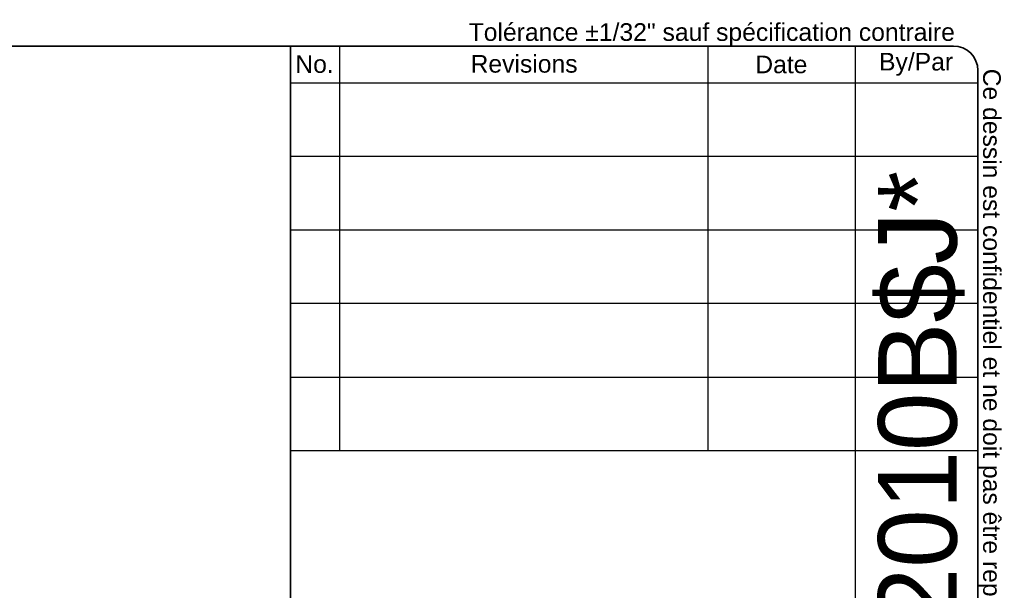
# Model space of a CAD drawing. Header units: inches. Extents: x 0 to 149, y -11 to 97.
# Tile 6 of 6: x 104 to 149, y 71 to 97. Entities that reach past the tile are written whole.
import ezdxf
from ezdxf.enums import TextEntityAlignment as Align

# ---------------------------------------------------------------- set-up
doc = ezdxf.new("R2010")
doc.units = ezdxf.units.IN
doc.header["$LTSCALE"] = 8.944272
doc.header["$MEASUREMENT"] = 0
doc.layers.get('0').update_dxf_attribs({"lineweight": 25})
doc.layers.add('Sketch Geometry(ANSI)', color=7, linetype='Continuous', lineweight=25)
doc.layers.add('Symbols(ANSI)', color=7, linetype='Continuous', lineweight=25)
doc.styles.add('Current-ANSI', font='arial.ttf')
doc.styles.add('Text Style44', font='arialbd.ttf')
doc.styles.add('Text Style83', font='FRE3OF9X.TTF')

# ---------------------------------------------------------------- blocks, each defined once
blk = doc.blocks.new('Title Blocks EXM - ANSI B')
at = {"layer": 'Sketch Geometry(ANSI)'}
for p, q in [((13.25, 10.687), (16.625, 10.687)), ((13.5, 10.687), (13.5, 8.625)), ((15.375, 10.687), (15.375, 8.625)), ((16.125, 10.687), (16.125, 3.5)), ((16.75, 10.562), (16.75, 0.375)), ((13.25, 10.5), (16.75, 10.5)), ((13.25, 10.125), (16.75, 10.125)), ((13.25, 9.75), (16.75, 9.75)), ((16.75, 9.375), (13.25, 9.375)), ((13.25, 9), (16.75, 9)), ((16.75, 9), (16.75, 8.625)), ((13.25, 8.625), (16.75, 8.625))]:
    blk.add_line(p, q, dxfattribs=at)
at = {"layer": 'Sketch Geometry(ANSI)', "linetype": 'Continuous', "lineweight": 35}
for q in [(13.25, 10.687), (13.25, 3.5)]:
    blk.add_line((13.25, 8.625), q, dxfattribs=at)
at = {"layer": 'Sketch Geometry(ANSI)'}
blk.add_arc((16.625, 10.562), 0.125, 0, 90, dxfattribs=at)
at = {"layer": 'Symbols(ANSI)', "color": 7, "char_height": 0.09, "attachment_point": 5, "style": 'Current-ANSI'}
for s, insert, width in [('No.', (13.3727, 10.5947), 0.250391), ('Revisions', (14.4395, 10.5958), 1.873306), ('Date', (15.7494, 10.5928), 0.751347), ('By/Par', (16.4354, 10.5938), 0.622018)]:
    blk.add_mtext(s, dxfattribs=dict(at, insert=insert, width=width))
at = {"layer": 'Symbols(ANSI)', "color": 7, "style": 'Current-ANSI'}
for tag, p in [('REV1', (13.3753, 10.3127)), ('REV1DATE', (15.7496, 10.31)), ('REV1BY', (16.4371, 10.3133)), ('REV2', (13.3734, 9.9377)), ('REV2DATE', (15.7475, 9.9406)), ('REV2BY', (16.4372, 9.9385)), ('REV3', (13.3741, 9.563)), ('REV3DATE', (15.7516, 9.563)), ('REV3BY', (16.4372, 9.5635)), ('REV4', (13.3766, 9.1879)), ('REV4DATE', (15.7516, 9.1879)), ('REV4BY', (16.4411, 9.1885)), ('REV5', (13.3734, 8.8129)), ('REV5DATE', (15.7516, 8.8129)), ('REV5BY', (16.4379, 8.8113)), ('MFG_APPROVED_DATE', (16.3934, 2.3745)), ('DETAIL_REV', (16.2494, 0.9257))]:
    blk.add_attdef(tag, text='', height=0.09, dxfattribs=at).set_placement(p, align=Align.MIDDLE_CENTER)
for tag, p in [('REV1DESC', (13.5255, 10.3098)), ('REV2DESC', (13.5253, 9.9374)), ('REV3DESC', (13.528, 9.5635)), ('REV4DESC', (13.533, 9.1903)), ('REV5DESC', (13.5322, 8.8113)), ('COMPANY', (14.1202, 2.375))]:
    blk.add_attdef(tag, text='', height=0.09, dxfattribs=at).set_placement(p, align=Align.MIDDLE_LEFT)
at = {"layer": 'Symbols(ANSI)', "color": 7, "style": 'Text Style83'}
blk.add_attdef('BARCODE_001', (16.6422, 3.8355), '', height=0.4, rotation=90, dxfattribs=at)
at = {"layer": 'Symbols(ANSI)', "color": 7}
for tag, p, height, style in [('IDW_DATE_001', (16.0977, 2.0916), 0.09, 'Current-ANSI'), ('MATERIEL_001', (13.9591, 1.7815), 0.09, 'Current-ANSI'), ('COLOR_001', (14.2747, 1.4037), 0.09, 'Current-ANSI'), ('FINISH_001', (16.106, 1.3941), 0.09, 'Current-ANSI'), ('IDW_DESC_001', (13.6253, 0.8851), 0.09, 'Current-ANSI'), ('Sheet_Number_001', (16.3415, 0.5807), 0.09, 'Current-ANSI'), ('IDW_REV_001', (15.9474, 0.3552), 0.14, 'Text Style44'), ('IDW_NAME_001', (13.6635, 0.3043), 0.14, 'Text Style44'), ('Number_of_sheets_001', (16.5509, 0.3301), 0.09, 'Current-ANSI')]:
    blk.add_attdef(tag, p, '', height=height, dxfattribs=dict(at, style=style))
blk = doc.blocks.new('Borders 7_EXM - B (Inch)')
at = {"layer": 'Sketch Geometry(ANSI)', "linetype": 'Continuous', "lineweight": 35}
for p, q in [((16.3979, 10.6915), (0.5229, 10.6915)), ((16.5229, 0.3795), (16.5229, 10.5665))]:
    blk.add_line(p, q, dxfattribs=at)
blk.add_arc((16.3979, 10.5665), 0.125, 0, 90, dxfattribs=at)
at = {"layer": 'Symbols(ANSI)', "color": 7, "insert": (13.9302, 10.6908), "char_height": 0.09, "attachment_point": 7, "style": 'Current-ANSI'}
blk.add_mtext('Tolérance ±1/32" sauf spécification contraire', dxfattribs=at)
at = {"layer": 'Symbols(ANSI)', "color": 7, "insert": (16.5222, 10.576), "char_height": 0.09, "attachment_point": 7, "rotation": 270, "style": 'Current-ANSI'}
blk.add_mtext('Ce dessin est confidentiel et ne doit pas être reproduit ou utilisé sans le consentement de EXM', dxfattribs=at)
at = {"layer": 'Symbols(ANSI)', "color": 7, "style": 'Current-ANSI'}
blk.add_attdef('FILENAME_AND_PATH_001', (5.9016, 10.7181), '', height=0.09, dxfattribs=at)

msp = doc.modelspace()

# ---------------------------------------------------------------- block references
at = {"xscale": 8.94427190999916, "yscale": 8.94427190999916, "zscale": 8.94427190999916}
msp.add_blockref('Borders 7_EXM - B (Inch)', (0, 0), dxfattribs=at)
ref = msp.add_blockref('Title Blocks EXM - ANSI B', (-2.032, 0.041), dxfattribs=dict(xscale=8.94427190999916, yscale=8.94427190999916, zscale=8.94427190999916))
ref.add_attrib('BARCODE_001', '*$H5412ESW202010B$J*', (146.821, 34.346), dxfattribs={"layer": 'Symbols(ANSI)', "color": 7, "height": 3.57771, "rotation": 90, "style": 'Text Style83'})

doc.saveas('drawing.dxf')
